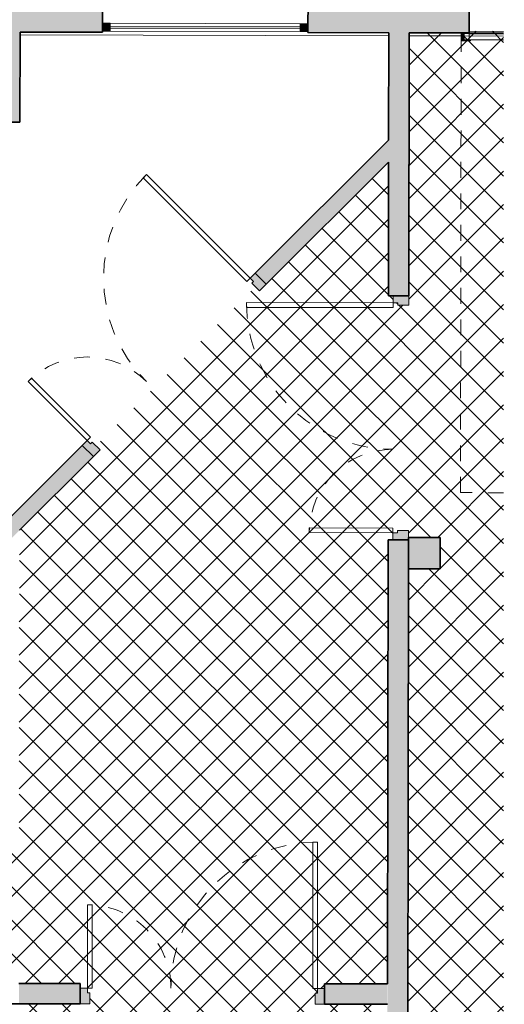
# Model space of a CAD drawing. Header units: metres. Extents: x 107 to 154, y -7 to 138.
# Tile 61 of 62: x 142.15 to 145.22, y 128.26 to 134.51. Entities that reach past the tile are written whole.
import ezdxf

# ---------------------------------------------------------------- set-up
doc = ezdxf.new("R2010")
doc.units = ezdxf.units.M
doc.linetypes.add('Tiret', pattern=[0.0025, 0.00125, -0.00125])
for name, color, linetype, lineweight in [('A-DETL-GENF', 7, 'Continuous', 18), ('A-DOOR', 7, 'Continuous', 18), ('A-DOOR-HDLN', 7, 'Continuous', 18), ('A-FLOR', 7, 'Continuous', 18), ('A-GLAZ-CURT', 7, 'Continuous', 18), ('A-GLAZ-CWMG', 7, 'Continuous', 18), ('A-WALL', 7, 'Continuous', 18), ('S-COLS', 7, 'Continuous', 18)]:
    doc.layers.add(name, color=color, linetype=linetype, lineweight=lineweight)
doc.layers.add('A-WALL-PATT', color=7, linetype='Continuous', true_color=0x2a2a2a)

# ---------------------------------------------------------------- blocks, each defined once
blk = doc.blocks.new('OMD_Porte 2V tunnel - 140x204-3232302-DCE-R-1 Proj 50')
at = {"layer": 'A-DOOR', "true_color": 0x2a2a2a}
h = blk.add_hatch(color=250, dxfattribs=at)
h.paths.add_polyline_path([(0.725, 0.05), (0.665, 0.05), (0.665, -0.02), (0.68, -0.02), (0.68, -0.05), (0.725, -0.05), (0.725, 0.0251)])
h.paths.add_polyline_path([(-0.765, 0.05), (-0.825, 0.05), (-0.825, -0.05), (-0.78, -0.05), (-0.78, -0.02), (-0.765, -0.02), (-0.765, 0.0101)])
at = {"layer": 'A-DOOR'}
for p, q in [((-0.765, 0.05), (-0.825, 0.05)), ((-0.765, -0.02), (-0.765, 0.05)), ((0.725, 0.05), (0.665, 0.05)), ((0.665, 0.05), (0.665, -0.02)), ((-0.825, -0.05), (-0.78, -0.05)), ((-0.78, -0.05), (-0.78, -0.02)), ((-0.78, -0.02), (-0.765, -0.02)), ((-0.78, -0.98), (-0.78, -0.05)), ((-0.78, -0.05), (-0.75, -0.05)), ((-0.75, -0.05), (-0.75, -0.98)), ((0.65, -0.58), (0.65, -0.05)), ((0.65, -0.05), (0.68, -0.05)), ((0.665, -0.02), (0.68, -0.02)), ((0.68, -0.02), (0.68, -0.05)), ((0.68, -0.05), (0.68, -0.58)), ((0.68, -0.05), (0.725, -0.05)), ((0.68, -0.58), (0.65, -0.58)), ((-0.75, -0.98), (-0.78, -0.98))]:
    blk.add_line(p, q, dxfattribs=at)
at = {"layer": 'A-DOOR', "linetype": 'Tiret'}
for centre, radius, start, end in [((-0.78, -0.05), 0.93, 270, 0), ((0.68, -0.05), 0.53, 180, 270)]:
    blk.add_arc(centre, radius, start, end, dxfattribs=at)
blk = doc.blocks.new('ART-Béton-Poteau rectangulaire - 20X20-3251590-DCE-R-1 Proj 50')
at = {"layer": 'S-COLS', "true_color": 0x2a2a2a}
blk.add_hatch(color=250, dxfattribs=at).paths.add_polyline_path([(0.1, -0.1), (0.1, 0.1), (-0.1, 0.1), (-0.1, -0.1)])
at = {"layer": 'S-COLS', "lineweight": 35}
for p, q in [((0.1, 0.1), (-0.1, 0.1)), ((-0.1, 0.1), (-0.1, -0.1)), ((0.1, -0.1), (0.1, 0.1)), ((-0.1, -0.1), (0.1, -0.1))]:
    blk.add_line(p, q, dxfattribs=at)
blk = doc.blocks.new('OMD_Porte 2V tunnel - 140x204-3254878-DCE-R-1 Proj 50')
at = {"layer": 'A-DOOR', "true_color": 0x2a2a2a}
h = blk.add_hatch(color=250, dxfattribs=at)
h.paths.add_polyline_path([(0.725, 0.065), (0.665, 0.0649), (0.6651, -0.005), (0.68, -0.005), (0.68, -0.035), (0.725, -0.035), (0.725, 0.0648)])
h.paths.add_polyline_path([(-0.765, 0.065), (-0.825, 0.065), (-0.8249, -0.035), (-0.78, -0.0349), (-0.78, -0.005), (-0.765, -0.005)])
at = {"layer": 'A-DOOR'}
for p, q in [((-0.765, 0.065), (-0.825, 0.065)), ((-0.765, -0.005), (-0.765, 0.065)), ((0.71, 0.065), (0.665, 0.065)), ((0.665, 0.065), (0.665, -0.005)), ((-0.825, -0.035), (-0.78, -0.035)), ((-0.78, -0.035), (-0.78, -0.005)), ((-0.78, -0.005), (-0.765, -0.005)), ((-0.78, -0.965), (-0.78, -0.035)), ((-0.78, -0.035), (-0.75, -0.035)), ((-0.75, -0.035), (-0.75, -0.965)), ((0.65, -0.565), (0.65, -0.035)), ((0.65, -0.035), (0.68, -0.035)), ((0.665, -0.005), (0.68, -0.005)), ((0.68, -0.005), (0.68, -0.035)), ((0.68, -0.035), (0.68, -0.565)), ((0.68, -0.035), (0.725, -0.035)), ((0.68, -0.565), (0.65, -0.565)), ((-0.75, -0.965), (-0.78, -0.965))]:
    blk.add_line(p, q, dxfattribs=at)
at = {"layer": 'A-DOOR', "linetype": 'Tiret'}
for centre, radius, start, end in [((-0.78, -0.035), 0.93, 270, 0), ((0.68, -0.035), 0.53, 180, 270)]:
    blk.add_arc(centre, radius, start, end, dxfattribs=at)
blk = doc.blocks.new('OMD_Porte 2V tunnel - 140x204-V4-DCE-R-1 Proj 50')
at = {"layer": 'A-DOOR', "true_color": 0x2a2a2a}
h = blk.add_hatch(color=250, dxfattribs=at)
h.paths.add_polyline_path([(-0.825, 0.065), (-0.8249, -0.035), (-0.78, -0.0349), (-0.78, -0.005), (-0.765, -0.005), (-0.765, 0.065), (-0.7801, 0.065)])
h.paths.add_polyline_path([(0.665, 0.065), (0.6651, -0.005), (0.68, -0.005), (0.68, -0.035), (0.725, -0.035), (0.7248, 0.065), (0.6799, 0.065)])
at = {"layer": 'A-DOOR'}
for p, q in [((-0.765, 0.065), (-0.825, 0.065)), ((-0.765, -0.005), (-0.765, 0.065)), ((0.725, 0.065), (0.665, 0.065)), ((0.665, 0.065), (0.665, -0.005)), ((-0.825, -0.035), (-0.78, -0.035)), ((-0.78, -0.035), (-0.78, -0.005)), ((-0.78, -0.005), (-0.765, -0.005)), ((-0.78, -0.965), (-0.78, -0.035)), ((-0.78, -0.035), (-0.75, -0.035)), ((-0.75, -0.035), (-0.75, -0.965)), ((0.65, -0.565), (0.65, -0.035)), ((0.65, -0.035), (0.68, -0.035)), ((0.665, -0.005), (0.68, -0.005)), ((0.68, -0.005), (0.68, -0.035)), ((0.68, -0.035), (0.68, -0.565)), ((0.68, -0.035), (0.725, -0.035)), ((0.68, -0.565), (0.65, -0.565)), ((-0.75, -0.965), (-0.78, -0.965))]:
    blk.add_line(p, q, dxfattribs=at)
at = {"layer": 'A-DOOR', "linetype": 'Tiret'}
for centre, radius, start, end in [((-0.78, -0.035), 0.93, 270, 0), ((0.68, -0.035), 0.53, 180, 270)]:
    blk.add_arc(centre, radius, start, end, dxfattribs=at)
blk = doc.blocks.new('Panneau système - plein-5177358-DCE-R-1 Proj 50')
at = {"layer": 'A-GLAZ-CURT', "true_color": 0x2a2a2a}
blk.add_hatch(color=250, dxfattribs=at).paths.add_polyline_path([(-0.6024, 0.005), (-0.6024, -0.005), (0.6024, -0.005), (0.6024, 0.005), (0.5188, 0.005)])
at = {"layer": 'A-GLAZ-CURT'}
for p, q in [((0.6024, 0.005), (-0.6024, 0.005)), ((-0.6024, 0.005), (-0.6024, -0.005)), ((0.6024, -0.005), (0.6024, 0.005)), ((-0.6024, -0.005), (0.6024, -0.005))]:
    blk.add_line(p, q, dxfattribs=at)
blk = doc.blocks.new('Meneau rectangulaire - 50x50-5177353-DCE-R-1 Proj 50')
at = {"layer": 'A-GLAZ-CWMG'}
for p, q in [((142.7239, 134.4417), (143.9288, 134.4391)), ((142.7241, 134.4917), (143.9289, 134.4891))]:
    blk.add_line(p, q, dxfattribs=at)
blk = doc.blocks.new('Meneau rectangulaire - 50x50-3981768-DCE-R-1 Proj 50')
at = {"layer": 'A-GLAZ-CWMG', "true_color": 0x2a2a2a}
blk.add_hatch(color=250, dxfattribs=at).paths.add_polyline_path([(-0.05, -0.025), (-0.05, 0.025), (0, 0.025), (0, -0.025)])
at = {"layer": 'A-GLAZ-CWMG'}
for p, q in [((-0.05, 0.025), (0, 0.025)), ((-0.05, -0.025), (-0.05, 0.025)), ((0, 0.025), (0, -0.025)), ((0, -0.025), (-0.05, -0.025))]:
    blk.add_line(p, q, dxfattribs=at)
blk = doc.blocks.new('Meneau rectangulaire - 50x50-3981772-DCE-R-1 Proj 50')
at = {"layer": 'A-GLAZ-CWMG', "true_color": 0x2a2a2a}
blk.add_hatch(color=250, dxfattribs=at).paths.add_polyline_path([(0, -0.025), (0, 0.025), (-0.05, 0.025), (-0.05, -0.025)])
at = {"layer": 'A-GLAZ-CWMG'}
for p, q in [((0, 0.025), (-0.05, 0.025)), ((-0.05, 0.025), (-0.05, -0.025)), ((0, -0.025), (0, 0.025)), ((-0.05, -0.025), (0, -0.025))]:
    blk.add_line(p, q, dxfattribs=at)
blk = doc.blocks.new('Grz_Garage sectionnelle - porte sectionnelle 3_6X3-4898384-DCE-R-1 Proj 50')
at = {"layer": 'A-DOOR', "true_color": 0x2a2a2a}
blk.add_hatch(color=250, dxfattribs=at).paths.add_polyline_path([(1.78, 0.5436), (1.78, 0.5386), (1.82, 0.5386), (1.82, 0.4986), (1.78, 0.4985), (1.78, 0.4936), (1.84, 0.4936), (1.84, 0.5436), (1.8199, 0.5436)])
at = {"layer": 'A-DOOR'}
for p, q in [((1.5704, 0.5386), (1.79, 0.5386)), ((1.5704, 0.5366), (1.79, 0.5366)), ((1.5705, 0.5006), (1.79, 0.5006)), ((1.78, 0.5436), (1.84, 0.5436)), ((1.78, 0.5386), (1.78, 0.5436)), ((1.82, 0.5386), (1.78, 0.5386)), ((1.79, 0.5386), (1.79, 0.4986)), ((1.82, 0.4986), (1.82, 0.5386)), ((1.84, 0.5436), (1.84, 0.4936)), ((1.79, 0.4986), (1.5705, 0.4986)), ((1.78, 0.4986), (1.82, 0.4986)), ((1.78, 0.4936), (1.78, 0.4986)), ((1.79, 0.4936), (1.78, 0.4936))]:
    blk.add_line(p, q, dxfattribs=at)
at = {"layer": 'A-DOOR-HDLN', "linetype": 'Tiret'}
for p, q in [((1.5662, 3.4136), (1.84, 3.4136)), ((1.84, 3.4136), (1.84, 0.5436))]:
    blk.add_line(p, q, dxfattribs=at)

msp = doc.modelspace()

# ---------------------------------------------------------------- hatches: boundary and pattern name
at = {"layer": 'A-DETL-GENF', "true_color": 0x808080}
h = msp.add_hatch(dxfattribs=at)
h.set_pattern_fill('FP_14', color=8, style=0, pattern_type=2)
h.set_pattern_definition([(45, (0, 0), (-0.10606602, 0.10606602), []), (135, (0, 0), (-0.10606602, -0.10606602), [])])
h.paths.add_polyline_path([(139.4207, 102.5827), (139.4207, 105.8676), (136.4537, 105.8713), (136.4515, 105.0462), (136.2515, 105.0462), (136.2514, 104.9867), (136.1814, 104.9869), (136.1814, 105.0019), (136.1514, 105.0019), (136.1537, 106.0017), (136.1507, 106.0017), (136.1507, 106.0467), (136.1807, 106.0467), (136.1807, 106.0616), (136.2507, 106.0616), (136.2507, 106.0016), (139.4207, 105.9978), (139.4207, 107.2476), (137.6577, 107.2498), (137.6579, 107.4198), (139.4207, 107.4176), (139.4207, 108.6676), (138.0495, 108.6693), (136.7325, 107.501), (136.2525, 107.5016), (136.2525, 107.4916), (136.1825, 107.4916), (136.1825, 107.5066), (136.1525, 107.5067), (136.1526, 107.6017), (136.6952, 107.6016), (138.0453, 108.7993), (139.4207, 108.7977), (139.4207, 111.4677), (138.9479, 111.4682), (138.948, 111.5682), (139.4207, 111.5677), (139.4207, 114.6781), (145.2207, 114.6781), (145.2207, 117.0755), (144.2998, 117.0766), (144.2986, 116.0516), (144.7485, 116.0511), (144.7477, 115.3436), (144.7177, 115.3436), (144.7176, 115.3286), (144.6476, 115.3287), (144.6484, 115.9512), (144.1984, 115.9518), (144.2013, 118.2768), (144.6513, 118.2768), (144.6521, 118.8987), (144.7221, 118.8986), (144.7221, 118.8836), (144.7521, 118.8836), (144.7512, 118.1761), (144.3012, 118.1762), (144.2999, 117.1766), (145.2207, 117.1755), (145.2207, 119.8755), (144.8033, 119.876), (144.8032, 119.776), (144.7532, 119.776), (144.7531, 119.7286), (144.7231, 119.7286), (144.7231, 119.7136), (144.6531, 119.7137), (144.6531, 119.7762), (144.6032, 119.7763), (144.6035, 120.0763), (144.6535, 120.0763), (144.6536, 120.1387), (144.7236, 120.1386), (144.7236, 120.1236), (144.7536, 120.1236), (144.7535, 120.0761), (144.8035, 120.076), (144.8035, 119.976), (145.2207, 119.976), (145.2207, 122.6755), (144.3067, 122.6766), (144.3055, 121.6766), (144.7555, 121.6761), (144.7546, 120.9686), (144.7246, 120.9686), (144.7246, 120.9536), (144.6546, 120.9537), (144.6554, 121.5762), (144.2054, 121.5768), (144.2082, 123.8768), (144.6582, 123.8768), (144.6589, 124.4687), (144.7289, 124.4686), (144.7289, 124.4536), (144.7589, 124.4536), (144.7581, 123.7761), (144.3081, 123.7762), (144.3068, 122.7766), (145.2207, 122.7755), (145.2207, 125.5755), (144.8103, 125.576), (144.8101, 125.376), (144.7601, 125.376), (144.76, 125.2986), (144.73, 125.2986), (144.7299, 125.2836), (144.6599, 125.2837), (144.66, 125.3762), (144.4801, 125.3764), (144.4836, 128.2614), (144.0236, 128.262), (144.0237, 128.332), (144.0387, 128.332), (144.0387, 128.362), (144.0837, 128.362), (144.0838, 128.3919), (144.4838, 128.3919), (144.4872, 131.2114), (144.5172, 131.2114), (144.5173, 131.2564), (144.5473, 131.2564), (144.5473, 131.2713), (144.6173, 131.2713), (144.6173, 131.2263), (144.8173, 131.226), (144.817, 131.026), (144.617, 131.0263), (144.6104, 125.6763), (145.2207, 125.676), (145.2207, 134.4405), (145.0012, 134.4407), (145.0016, 134.4309), (145.0112, 134.4308), (145.0111, 134.4258), (144.9711, 134.4258), (144.9711, 134.3859), (145.0111, 134.3858), (145.0111, 134.3808), (144.9511, 134.3809), (144.9511, 134.4309), (144.6212, 134.4309), (144.6191, 132.7013), (144.5491, 132.7013), (144.5491, 132.7163), (144.5191, 132.7164), (144.5191, 132.7614), (144.4892, 132.7614), (144.4902, 133.6088), (143.6714, 132.792), (143.6448, 132.8187), (142.6322, 131.809), (142.659, 131.7821), (142.1473, 131.2717), (142.1449, 129.3368), (142.0749, 129.3369), (142.0749, 129.3519), (142.0449, 129.3519), (142.0449, 129.3969), (142.015, 129.3968), (142.015, 129.3945), (141.8225, 129.3947), (141.8226, 129.4647), (141.8376, 129.4647), (141.8376, 129.4947), (141.8826, 129.4946), (141.8826, 129.4646), (142.0151, 129.4646), (142.017, 131.0295), (141.817, 131.0297), (141.817, 131.0584), (140.6171, 131.0613), (140.6162, 130.3662), (140.5662, 130.3663), (140.5671, 131.0615), (139.8671, 131.0632), (139.8659, 130.1446), (139.7959, 130.1447), (139.7959, 130.1597), (139.7659, 130.1597), (139.766, 130.2047), (139.796, 130.2047), (139.7971, 131.0633), (138.9971, 131.0653), (138.9951, 129.4682), (139.7951, 129.4672), (139.7951, 129.4697), (139.7651, 129.4697), (139.7651, 129.5147), (139.7951, 129.5147), (139.7952, 129.5297), (139.8652, 129.5296), (139.8651, 129.4671), (140.9476, 129.4658), (140.9476, 129.4958), (140.9926, 129.4957), (140.9926, 129.4657), (141.0076, 129.4657), (141.0075, 129.3957), (138.995, 129.3982), (138.9949, 129.2807), (138.9249, 129.2808), (138.9249, 129.2958), (138.8949, 129.2958), (138.8949, 129.3408), (138.9249, 129.3408), (138.9249, 129.3983), (138.055, 129.3993), (138.0552, 129.5318), (138.1252, 129.5318), (138.1252, 129.5168), (138.1551, 129.5167), (138.1551, 129.4717), (138.1251, 129.4717), (138.1251, 129.4693), (138.9251, 129.4683), (138.9271, 131.0655), (138.1271, 131.0674), (138.126, 130.2068), (138.156, 130.2067), (138.1559, 130.1617), (138.1259, 130.1617), (138.1259, 130.1468), (138.0559, 130.1468), (138.0571, 131.0676), (136.6427, 131.0711), (136.6381, 128.4011), (138.9238, 128.3983), (138.9238, 128.4058), (138.8938, 128.4058), (138.8938, 128.4508), (138.9238, 128.4508), (138.9239, 128.4658), (138.9939, 128.4657), (138.9938, 128.3982), (142.0138, 128.3945), (142.0139, 128.462), (142.0439, 128.462), (142.0439, 128.5069), (142.0739, 128.5069), (142.0739, 128.5219), (142.1439, 128.5218), (142.1439, 128.3943), (142.5338, 128.3938), (142.5338, 128.3638), (142.5787, 128.3638), (142.5787, 128.3338), (142.5937, 128.3338), (142.5936, 128.2638), (142.1436, 128.2643), (142.1435, 128.2043), (142.0735, 128.2044), (142.0735, 128.2194), (142.0436, 128.2194), (142.0436, 128.2644), (136.6379, 128.2711), (136.628, 122.5136), (142.0065, 122.507), (142.007, 122.8845), (142.037, 122.8845), (142.037, 122.9294), (142.067, 122.9294), (142.067, 122.9444), (142.1371, 122.9443), (142.1358, 121.9243), (142.0658, 121.9244), (142.0658, 121.9394), (142.0358, 121.9394), (142.0358, 121.9844), (142.0059, 121.9845), (142.0059, 122.407), (136.6278, 122.4136), (136.6179, 116.6561), (142.0293, 116.6494), (142.0332, 119.7794), (141.8032, 119.7797), (141.8035, 120.0797), (142.0035, 120.0795), (142.004, 120.4345), (142.034, 120.4345), (142.034, 120.4794), (142.064, 120.4794), (142.064, 120.4944), (142.134, 120.4943), (142.1292, 116.5493), (136.6178, 116.5561), (136.6123, 113.3711), (137.2503, 113.3703), (137.2481, 111.5703), (137.448, 111.5701), (137.4479, 111.4701), (136.609, 111.4711), (136.608, 110.8861), (136.5883, 110.8861), (136.5833, 108.9951), (136.5844, 108.5859), (133.9222, 108.5928), (133.9208, 107.4306), (133.9191, 107.4306), (133.9152, 105.9307), (133.919, 105.9306), (133.9188, 105.8206), (132.731, 105.8221), (132.7307, 105.1787), (132.7296, 102.7738), (132.7345, 102.7738), (132.7345, 102.5938), (132.7843, 102.5937), (132.7843, 102.5908), (133.5843, 102.5898), (133.5843, 102.5926), (133.6343, 102.5925), (133.6343, 102.5898), (134.4343, 102.5888), (134.4345, 102.7713), (134.4845, 102.7712), (134.4845, 102.5887), (134.682, 102.5885), (134.6822, 102.771), (134.7322, 102.7709), (134.7322, 102.5884), (136.1451, 102.5867), (136.1476, 103.5419), (136.1776, 103.5419), (136.1777, 103.5569), (136.2477, 103.5567), (136.2477, 103.4967), (136.4475, 103.4962), (136.4451, 102.5863), (138.3415, 102.584)])
h.paths.add_polyline_path([(114.672, 102.618), (114.6771, 106.103), (111.8034, 106.1067), (108.3438, 106.1109), (108.3438, 106.1409), (108.2988, 106.141), (108.2988, 106.171), (108.2839, 106.171), (108.2839, 106.241), (109.2073, 106.2399), (109.2152, 111.6349), (109.2631, 111.6348), (109.2644, 112.7098), (109.2944, 112.7098), (109.2945, 112.7548), (109.3245, 112.7548), (109.3245, 112.7697), (109.3945, 112.7697), (109.3932, 111.6947), (109.5932, 111.6944), (109.5932, 111.6344), (114.6931, 111.6281), (114.6964, 114.2981), (109.5964, 114.3044), (109.5963, 114.2694), (109.3963, 114.2696), (109.3963, 114.1996), (109.3263, 114.1997), (109.3263, 114.2147), (109.2963, 114.2148), (109.2963, 114.2598), (109.2663, 114.2598), (109.268, 115.6173), (109.338, 115.6172), (109.338, 115.6022), (109.368, 115.6022), (109.368, 115.5572), (109.3979, 115.5571), (109.3966, 114.4696), (109.5966, 114.4694), (109.5966, 114.4344), (111.5465, 114.432), (111.5469, 114.732), (113.3569, 114.7298), (113.3569, 114.4298), (114.6965, 114.4281), (114.7171, 131.0981), (109.6171, 131.1044), (109.617, 131.0694), (109.417, 131.0696), (109.4136, 128.2396), (109.3836, 128.2396), (109.3835, 128.1947), (109.3535, 128.1947), (109.3535, 128.1797), (109.2835, 128.1798), (109.2871, 131.1048), (106.9471, 131.1072), (106.9453, 129.6927), (106.8753, 129.6928), (106.8753, 129.7078), (106.8454, 129.7079), (106.8454, 129.7529), (106.8154, 129.7529), (106.817, 131.0728), (106.617, 131.0731), (106.6173, 131.2731), (106.7673, 131.2731), (106.7698, 133.2929), (106.6099, 133.2928), (106.6099, 128.4381), (106.8138, 128.4378), (106.8143, 128.8179), (106.8443, 128.8179), (106.8443, 128.8629), (106.8743, 128.8629), (106.8743, 128.8778), (106.9443, 128.8777), (106.9423, 127.1927), (106.8723, 127.1928), (106.8723, 127.2078), (106.8423, 127.2079), (106.8423, 127.2529), (106.8123, 127.2529), (106.8136, 128.3078), (106.6099, 128.3078), (106.6105, 125.7231), (106.8105, 125.7228), (106.8112, 126.3179), (106.8412, 126.3179), (106.8412, 126.3629), (106.8712, 126.3629), (106.8712, 126.3778), (106.9413, 126.3777), (106.9388, 124.3927), (106.8688, 124.3928), (106.8688, 124.4078), (106.8388, 124.4079), (106.8388, 124.4529), (106.8089, 124.4529), (106.8101, 125.4228), (106.6101, 125.4231), (106.6099, 125.3957), (106.6099, 122.9231), (106.807, 122.9228), (106.8077, 123.5179), (106.8377, 123.5179), (106.8378, 123.5629), (106.8678, 123.5629), (106.8678, 123.5778), (106.9378, 123.5777), (106.9365, 122.5077), (106.6099, 122.5077), (106.6099, 117.3234), (106.9301, 117.3227), (106.929, 116.4027), (106.859, 116.4028), (106.859, 116.4178), (106.829, 116.4178), (106.829, 116.4628), (106.799, 116.4629), (106.7997, 117.0232), (106.6099, 117.0232), (106.6099, 111.6981), (106.7932, 111.6979), (106.7939, 112.2729), (106.8239, 112.2729), (106.8239, 112.3179), (106.8539, 112.3179), (106.8539, 112.3328), (106.924, 112.3328), (106.9181, 107.5477), (106.8481, 107.5478), (106.8481, 107.5628), (106.8181, 107.5629), (106.8181, 107.6079), (106.7881, 107.6079), (106.7929, 111.4479), (106.6099, 111.4479), (106.6099, 106.0731), (106.7862, 106.0729), (106.787, 106.6729), (106.817, 106.6729), (106.817, 106.7179), (106.847, 106.7179), (106.847, 106.7328), (106.9171, 106.7327), (106.917, 106.2427), (107.4689, 106.242), (107.4689, 106.172), (107.4539, 106.172), (107.4538, 106.142), (107.4088, 106.142), (107.4088, 106.1121), (106.9163, 106.1127), (106.9162, 106.0179), (106.9135, 103.8302), (106.8435, 103.8303), (106.8435, 103.8453), (106.8135, 103.8453), (106.8135, 103.8903), (106.7835, 103.8904), (106.786, 105.8729), (106.6099, 105.8729), (106.6099, 102.625), (106.782, 102.6248), (106.7824, 102.9554), (106.8124, 102.9554), (106.8125, 103.0003), (106.8425, 103.0003), (106.8425, 103.0153), (106.9125, 103.0152), (106.9125, 102.6247), (113.8492, 102.6187)])
h.paths.add_polyline_path([(109.586, 105.8694), (109.386, 105.8697), (109.3864, 106.0697), (109.5862, 106.0694)])
h.paths.add_polyline_path([(138.0708, 106.0519), (138.0704, 106.0529), (138.0709, 106.0529)])
h.paths.add_polyline_path([(138.0723, 107.1919), (138.0719, 107.1929), (138.0723, 107.1929)])
h.paths.add_polyline_path([(137.198, 111.5704), (137.1981, 111.6204), (137.2081, 111.6204), (137.209, 112.3204), (137.199, 112.3204), (137.199, 112.3704), (136.6106, 112.3711), (136.6092, 111.5711), (137.0921, 111.5705)])
h.paths.add_polyline_path([(137.1991, 112.4704), (137.1992, 112.5204), (137.2092, 112.5204), (137.2101, 113.2204), (137.2001, 113.2204), (137.2001, 113.2704), (136.6121, 113.2711), (136.6107, 112.4711), (137.1491, 112.4705)])
h.paths.add_polyline_path([(113.2346, 112.8799), (110.3846, 112.8834), (110.3848, 113.0534), (112.619, 113.0507), (112.619, 113.048), (112.6304, 113.048), (112.6292, 113.0507), (113.2348, 113.0499)])
h.paths.add_polyline_path([(110.7937, 113.1028), (110.7933, 113.1039), (110.7937, 113.1039)])
h.paths.add_polyline_path([(106.925, 113.1478), (106.855, 113.1478), (106.855, 113.1628), (106.825, 113.1629), (106.825, 113.2079), (106.795, 113.2079), (106.7964, 114.3079), (106.7489, 114.3079), (106.7489, 114.3379), (106.7339, 114.3379), (106.734, 114.4079), (106.7965, 114.4079), (106.7979, 115.5279), (106.8279, 115.5279), (106.8279, 115.5728), (106.8579, 115.5728), (106.858, 115.5878), (106.928, 115.5877), (106.925, 113.1628)])
h.paths.add_polyline_path([(110.7951, 114.2428), (110.7947, 114.2439), (110.7951, 114.2439)])
h.paths.add_polyline_path([(113.3065, 114.4298), (113.3065, 114.6798), (111.5968, 114.6819), (111.5968, 114.4319), (112.9087, 114.4303)])
h.paths.add_polyline_path([(109.339, 116.4322), (109.269, 116.4323), (109.2777, 123.4973), (109.3477, 123.4972), (109.3477, 123.4822), (109.3777, 123.4822), (109.3777, 123.4372), (109.4076, 123.4371), (109.407, 122.9196), (109.607, 122.9194), (109.6066, 122.6194), (109.4066, 122.6196), (109.4001, 117.3196), (109.6001, 117.3194), (109.5997, 117.0194), (109.3997, 117.0196), (109.3991, 116.4921), (109.3691, 116.4921), (109.369, 116.4472), (109.339, 116.4472), (109.339, 116.4323)])
h.paths.add_polyline_path([(142.1381, 123.7593), (142.0681, 123.7594), (142.0681, 123.7744), (142.0381, 123.7744), (142.0381, 123.8194), (142.0081, 123.8195), (142.0101, 125.3795), (141.8101, 125.3797), (141.8104, 125.6797), (142.0104, 125.6795), (142.0117, 126.7145), (142.0417, 126.7145), (142.0418, 126.7594), (142.0718, 126.7594), (142.0718, 126.7744), (142.1418, 126.7743), (142.1381, 123.7744)])
h.paths.add_polyline_path([(109.3487, 124.3122), (109.2787, 124.3123), (109.2812, 126.3498), (109.3512, 126.3497), (109.3512, 126.3347), (109.3812, 126.3347), (109.3812, 126.2897), (109.4112, 126.2896), (109.4104, 125.7196), (109.6104, 125.7194), (109.6101, 125.4194), (109.4101, 125.4196), (109.4088, 124.3721), (109.3788, 124.3721), (109.3787, 124.3272), (109.3487, 124.3272), (109.3487, 124.3122)])
h.paths.add_polyline_path([(106.7699, 133.3629), (106.7712, 134.4663), (106.6099, 134.4662), (106.6099, 133.3631)])
at = {"layer": 'A-WALL-PATT'}
h = msp.add_hatch(color=256, dxfattribs=at)
h.paths.add_polyline_path([(145.0012, 134.4309), (145.0016, 134.7309), (143.9793, 134.7324), (143.9793, 134.4324), (144.6212, 134.4314)])
h.paths.add_polyline_path([(142.674, 134.4343), (142.6745, 134.7343), (136.649, 134.7431), (136.649, 134.4431), (142.1512, 134.435)])
msp.add_hatch(color=256, dxfattribs=at).paths.add_polyline_path([(142.1505, 133.8643), (142.1512, 134.435), (142.0212, 134.435), (142.0207, 133.8645)])
h = msp.add_hatch(color=256, dxfattribs=at)
h.paths.add_polyline_path([(144.6101, 125.3763), (144.617, 131.2113), (144.4872, 131.2113), (144.4801, 125.3764), (144.4836, 125.3764)])
h.paths.add_polyline_path([(144.6192, 132.7613), (144.6212, 134.4314), (144.4912, 134.4314), (144.4892, 132.7614), (144.4902, 132.7614)])
h = msp.add_hatch(color=256, dxfattribs=at)
h.paths.add_polyline_path([(141.8171, 131.0647), (141.817, 131.0835), (141.7982, 131.0647), (141.817, 131.0647)])
h.paths.add_polyline_path([(142.0172, 131.1419), (142.6165, 131.7398), (142.5459, 131.8105), (141.9634, 131.2295), (142.0173, 131.2295), (142.0172, 131.1946)])
h.paths.add_polyline_path([(143.7139, 132.8344), (144.4902, 133.6088), (144.4902, 133.7501), (143.6432, 132.9052)])
h = msp.add_hatch(color=256, dxfattribs=at)
h.paths.add_polyline_path([(144.4836, 128.2614), (144.4836, 128.3914), (144.0838, 128.3919), (144.0838, 128.2619)])
h.paths.add_polyline_path([(142.5336, 128.2638), (142.5338, 128.3938), (142.1438, 128.3938), (142.1436, 128.2643)])
h.paths.add_polyline_path([(142.0136, 128.2645), (142.0136, 128.3945), (136.6638, 128.4011), (136.6636, 128.2711), (141.601, 128.265)])

# ---------------------------------------------------------------- linework, layer by layer
at = {"layer": 'A-FLOR'}
msp.add_line((145.2207, 134.4405), (145.0012, 134.4407), dxfattribs=at)
at = {"layer": 'A-WALL', "lineweight": 35}
for p, q in [((142.6745, 134.7343), (142.674, 134.4343)), ((143.9793, 134.7324), (143.9789, 134.4324)), ((145.0016, 134.7309), (145.0012, 134.4309)), ((142.1512, 134.435), (142.1505, 133.8643)), ((142.1512, 134.435), (142.674, 134.4343)), ((143.9789, 134.4324), (144.4912, 134.4316)), ((144.4912, 134.4316), (144.4904, 133.7503)), ((144.6192, 132.7613), (144.6212, 134.4314)), ((144.6212, 134.4314), (145.0012, 134.4309)), ((136.6475, 133.8711), (142.1505, 133.8643)), ((144.4904, 133.7503), (143.6432, 132.9052)), ((143.7139, 132.8344), (144.4902, 133.6088)), ((144.4902, 133.6088), (144.4892, 132.7614)), ((143.6432, 132.9052), (143.7139, 132.8344)), ((144.4892, 132.7614), (144.6192, 132.7613)), ((142.5459, 131.8105), (141.9634, 131.2295)), ((142.5459, 131.8105), (142.6165, 131.7398)), ((142.1473, 131.2717), (142.6165, 131.7398)), ((144.4838, 128.3914), (144.4872, 131.2114)), ((144.4872, 131.2114), (144.6172, 131.2113)), ((144.6104, 125.6763), (144.617, 131.0263)), ((142.5338, 128.3938), (142.1438, 128.3943)), ((142.5338, 128.3938), (142.5336, 128.2638)), ((144.0838, 128.3919), (144.0836, 128.2619)), ((144.0838, 128.3919), (144.4838, 128.3914)), ((142.5336, 128.2638), (136.6379, 128.2711)), ((144.4836, 128.2614), (144.0836, 128.2619))]:
    msp.add_line(p, q, dxfattribs=at)
at = {"layer": 'A-WALL'}
for p, q in [((144.4912, 134.4126), (142.1512, 134.4187)), ((144.9511, 134.4114), (144.6212, 134.4122)), ((145.2207, 134.4107), (144.9711, 134.4113)), ((145.2207, 134.4305), (145.0112, 134.4308))]:
    msp.add_line(p, q, dxfattribs=at)

# ---------------------------------------------------------------- block references
at = {"layer": 'A-DOOR'}
for name, p, rotation in [('Grz_Garage sectionnelle - porte sectionnelle 3_6X3-4898384-DCE-R-1 Proj 50', (146.7919, 134.9218), 179.9158716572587), ('OMD_Porte 2V tunnel - 140x204-3232302-DCE-R-1 Proj 50', (143.0945, 132.2872), 224.9294002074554), ('OMD_Porte 2V tunnel - 140x204-3254878-DCE-R-1 Proj 50', (144.5531, 131.9363), 269.929400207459), ('OMD_Porte 2V tunnel - 140x204-V4-DCE-R-1 Proj 50', (143.2587, 128.3279), 179.9294002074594)]:
    msp.add_blockref(name, p, dxfattribs=dict(at, rotation=rotation))
at = {"layer": 'A-GLAZ-CURT', "rotation": 179.8762812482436}
msp.add_blockref('Panneau système - plein-5177358-DCE-R-1 Proj 50', (143.3264, 134.4654), dxfattribs=at)
at = {"layer": 'A-GLAZ-CWMG', "extrusion": (0, 0, -1), "rotation": 0.1237187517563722}
msp.add_blockref('Meneau rectangulaire - 50x50-3981768-DCE-R-1 Proj 50', (-142.674, 134.4668), dxfattribs=at)
at = {"layer": 'A-GLAZ-CWMG'}
msp.add_blockref('Meneau rectangulaire - 50x50-5177353-DCE-R-1 Proj 50', (0, 0), dxfattribs=at)
at = {"layer": 'A-GLAZ-CWMG', "rotation": 359.8762812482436}
msp.add_blockref('Meneau rectangulaire - 50x50-3981772-DCE-R-1 Proj 50', (143.9788, 134.464), dxfattribs=at)
at = {"layer": 'S-COLS', "rotation": 359.9294002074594}
msp.add_blockref('ART-Béton-Poteau rectangulaire - 20X20-3251590-DCE-R-1 Proj 50', (144.7171, 131.1261), dxfattribs=at)

doc.saveas('drawing.dxf')
